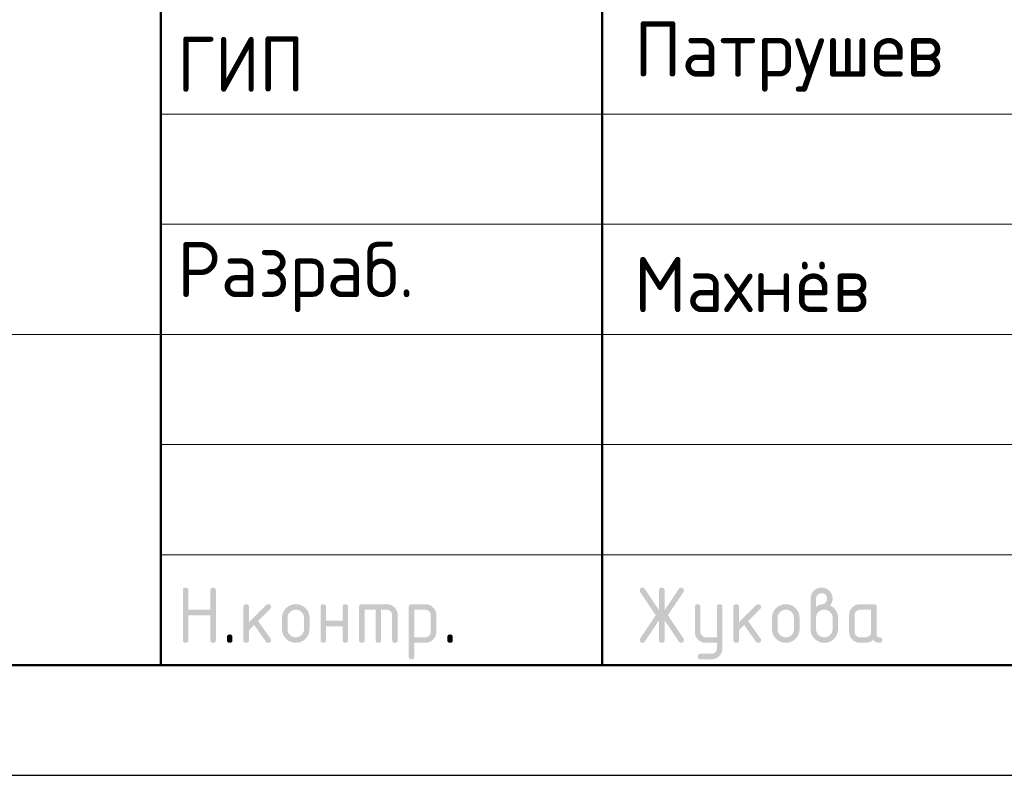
# Model space of a CAD drawing. Header units: millimetres. Extents: x 0 to 42000, y 0 to 29700.
# Tile 2 of 7: x 22359 to 26824, y 0 to 3428. Entities that reach past the tile are written whole.
import ezdxf

# ---------------------------------------------------------------- set-up
doc = ezdxf.new("R2010")
doc.units = ezdxf.units.MM
doc.layers.add('Standard', color=7, linetype='Continuous', lineweight=25)
doc.styles.add('ISOCPEUR', font='txt')

msp = doc.modelspace()

# ---------------------------------------------------------------- hatches: boundary and pattern name
at = {"layer": 'Standard', "linetype": 'Continuous', "lineweight": 25, "transparency": 33554687}
for points in [[(23099.1, 613.8), (23099.1, 838.8), (23099.1, 840.4), (23099.3, 841.7), (23099.5, 843.1), (23099.9, 844.3), (23100.3, 845.4), (23100.8, 846.4), (23101.4, 847.4), (23102.2, 848.2), (23103, 848.9), (23104, 849.5), (23104.9, 850.1), (23106.1, 850.5), (23107.3, 850.9), (23108.7, 851.1), (23110, 851.3), (23111.6, 851.3), (23113.2, 851.3), (23114.5, 851.1), (23115.9, 850.9), (23117.1, 850.5), (23118.3, 850.1), (23119.2, 849.5), (23120.2, 848.9), (23121, 848.2), (23121.8, 847.4), (23122.4, 846.4), (23123, 845.4), (23123.3, 844.3), (23123.7, 843.1), (23123.9, 841.7), (23124.1, 840.4), (23124.1, 838.8), (23124.1, 751.3), (23223.9, 751.3), (23223.9, 838.8), (23223.9, 840.4), (23224, 841.7), (23224.2, 843.1), (23224.6, 844.3), (23225, 845.4), (23225.6, 846.4), (23226.2, 847.4), (23227, 848.2), (23227.8, 848.9), (23228.7, 849.5), (23229.7, 850.1), (23230.9, 850.5), (23232.1, 850.9), (23233.4, 851.1), (23234.8, 851.3), (23236.4, 851.3), (23237.9, 851.3), (23239.3, 851.1), (23240.7, 850.9), (23241.9, 850.5), (23243, 850.1), (23244, 849.5), (23245, 848.9), (23245.8, 848.2), (23246.6, 847.4), (23247.1, 846.4), (23247.7, 845.4), (23248.1, 844.3), (23248.5, 843.1), (23248.7, 841.7), (23248.9, 840.4), (23248.9, 838.8), (23248.9, 613.8), (23248.9, 612.2), (23248.7, 610.9), (23248.5, 609.5), (23248.1, 608.3), (23247.7, 607.1), (23247.1, 606.2), (23246.6, 605.2), (23245.8, 604.4), (23245, 603.6), (23244, 603), (23243, 602.5), (23241.9, 602.1), (23240.7, 601.7), (23239.3, 601.5), (23237.9, 601.3), (23236.4, 601.3), (23234.8, 601.3), (23233.4, 601.5), (23232.1, 601.7), (23230.9, 602.1), (23229.7, 602.5), (23228.7, 603), (23227.8, 603.6), (23227, 604.4), (23226.2, 605.2), (23225.6, 606.2), (23225, 607.1), (23224.6, 608.3), (23224.2, 609.5), (23224, 610.9), (23223.9, 612.2), (23223.9, 613.8), (23223.9, 726.3), (23124.1, 726.3), (23124.1, 613.8), (23124.1, 612.2), (23123.9, 610.9), (23123.7, 609.5), (23123.3, 608.3), (23123, 607.1), (23122.4, 606.2), (23121.8, 605.2), (23121, 604.4), (23120.2, 603.6), (23119.2, 603), (23118.3, 602.5), (23117.1, 602.1), (23115.9, 601.7), (23114.5, 601.5), (23113.2, 601.3), (23111.6, 601.3), (23110, 601.3), (23108.7, 601.5), (23107.3, 601.7), (23106.1, 602.1), (23104.9, 602.5), (23104, 603), (23103, 603.6), (23102.2, 604.4), (23101.4, 605.2), (23100.8, 606.2), (23100.3, 607.1), (23099.9, 608.3), (23099.5, 609.5), (23099.3, 610.9), (23099.1, 612.2)], [(25258.5, 703.7), (25194, 606.8), (25193.1, 605.4), (25192, 604.4), (25190.9, 603.3), (25189.5, 602.7), (25188.2, 602), (25186.7, 601.6), (25185.1, 601.3), (25183.4, 601.3), (25181.8, 601.3), (25180.5, 601.5), (25179.1, 601.7), (25178, 602.1), (25176.8, 602.5), (25175.9, 603.1), (25174.9, 603.7), (25174.1, 604.5), (25173.4, 605.4), (25172.8, 606.4), (25172.2, 607.4), (25171.8, 608.6), (25171.4, 609.9), (25171.3, 611.3), (25171.1, 612.7), (25171.1, 614.3), (25171.1, 616), (25171.6, 617.6), (25172.1, 619.2), (25173.1, 620.8), (25243.4, 726.2), (25173.1, 831.6), (25172.1, 833.2), (25171.6, 834.9), (25171.1, 836.5), (25171.1, 838.2), (25171.1, 839.9), (25171.3, 841.3), (25171.5, 842.7), (25171.8, 843.9), (25172.2, 845.2), (25172.8, 846.2), (25173.4, 847.2), (25174.2, 848), (25175, 848.8), (25175.9, 849.4), (25176.9, 850.1), (25178.1, 850.5), (25179.3, 850.9), (25180.6, 851.1), (25182, 851.3), (25183.6, 851.3), (25185.2, 851.3), (25186.7, 850.9), (25188.2, 850.6), (25189.5, 849.9), (25190.8, 849.2), (25191.9, 848.1), (25193, 847), (25194, 845.6), (25258.5, 748.9), (25258.5, 838.8), (25258.5, 840.3), (25258.7, 841.7), (25258.9, 843.1), (25259.3, 844.3), (25259.7, 845.4), (25260.3, 846.4), (25260.9, 847.4), (25261.7, 848.2), (25262.5, 848.9), (25263.4, 849.5), (25264.4, 850.1), (25265.6, 850.5), (25266.8, 850.9), (25268.1, 851.1), (25269.5, 851.3), (25271.1, 851.3), (25272.6, 851.3), (25274, 851.1), (25275.4, 850.9), (25276.5, 850.5), (25277.7, 850.1), (25278.7, 849.5), (25279.7, 848.9), (25280.5, 848.2), (25281.2, 847.4), (25281.8, 846.4), (25282.4, 845.4), (25282.8, 844.3), (25283.2, 843.1), (25283.4, 841.7), (25283.6, 840.3), (25283.6, 838.8), (25283.6, 748.9), (25348.1, 845.6), (25349.1, 847), (25350.2, 848.1), (25351.4, 849.2), (25352.7, 849.9), (25354, 850.6), (25355.5, 850.9), (25357, 851.3), (25358.7, 851.3), (25360, 851.3), (25361.2, 851), (25362.4, 850.8), (25363.5, 850.3), (25364.6, 849.9), (25365.6, 849.2), (25366.6, 848.4), (25367.5, 847.5), (25368.4, 846.6), (25369, 845.5), (25369.7, 844.5), (25370.2, 843.4), (25370.6, 842.3), (25370.8, 841.1), (25371.1, 839.9), (25371.1, 838.6), (25371.1, 836.7), (25370.5, 835), (25370, 833.2), (25369, 831.6), (25298.7, 726.2), (25369, 620.8), (25370, 619.2), (25370.5, 617.5), (25371.1, 615.8), (25371.1, 614), (25371.1, 612.7), (25370.8, 611.5), (25370.6, 610.3), (25370.2, 609.2), (25369.7, 608.1), (25369.1, 607), (25368.4, 606), (25367.5, 605.1), (25366.7, 604.1), (25365.7, 603.4), (25364.7, 602.7), (25363.6, 602.2), (25362.6, 601.8), (25361.4, 601.5), (25360.2, 601.3), (25358.9, 601.3), (25357.1, 601.3), (25355.6, 601.6), (25354, 602), (25352.6, 602.7), (25351.3, 603.3), (25350.2, 604.4), (25349, 605.4), (25348.1, 606.8), (25283.6, 703.7), (25283.6, 613.8), (25283.6, 612.2), (25283.4, 610.8), (25283.2, 609.5), (25282.8, 608.3), (25282.4, 607.1), (25281.8, 606.2), (25281.2, 605.2), (25280.5, 604.4), (25279.7, 603.6), (25278.7, 603), (25277.7, 602.5), (25276.5, 602.1), (25275.4, 601.7), (25274, 601.5), (25272.6, 601.3), (25271.1, 601.3), (25269.5, 601.3), (25268.1, 601.5), (25266.8, 601.7), (25265.6, 602.1), (25264.4, 602.5), (25263.4, 603), (25262.5, 603.6), (25261.7, 604.4), (25260.9, 605.2), (25260.3, 606.2), (25259.7, 607.1), (25259.3, 608.3), (25258.9, 609.5), (25258.7, 610.8), (25258.5, 612.2), (25258.5, 613.8)], [(23398.9, 694), (23477.5, 772.6), (23478.4, 773.4), (23479.4, 774.1), (23480.4, 774.8), (23481.5, 775.2), (23482.7, 775.7), (23483.9, 775.9), (23485.1, 776.1), (23486.4, 776.1), (23488, 776.1), (23489.3, 775.9), (23490.7, 775.8), (23491.9, 775.4), (23493.1, 775), (23494, 774.4), (23495, 773.8), (23495.8, 773), (23496.6, 772.2), (23497.1, 771.3), (23497.7, 770.3), (23498.1, 769.1), (23498.5, 767.9), (23498.7, 766.6), (23498.9, 765.2), (23498.9, 763.7), (23498.9, 762.4), (23498.7, 761.3), (23498.4, 760.1), (23498, 759), (23497.5, 757.9), (23496.8, 756.9), (23496.1, 755.9), (23495.1, 754.9), (23440.2, 700.1), (23496.4, 621), (23497.7, 619.3), (23498.3, 617.4), (23498.9, 615.6), (23498.9, 613.6), (23498.9, 612.1), (23498.7, 610.7), (23498.5, 609.4), (23498.1, 608.2), (23497.7, 607), (23497.1, 606.1), (23496.6, 605.1), (23495.8, 604.4), (23495, 603.6), (23494, 603), (23493.1, 602.4), (23491.9, 602.1), (23490.7, 601.7), (23489.3, 601.5), (23488, 601.3), (23486.4, 601.3), (23484.8, 601.3), (23483.3, 601.6), (23481.8, 601.9), (23480.5, 602.6), (23479.2, 603.3), (23478.1, 604.3), (23477, 605.3), (23476, 606.6), (23422.2, 682.1), (23398.9, 658.8), (23398.9, 613.8), (23398.9, 612.2), (23398.7, 610.9), (23398.6, 609.5), (23398.2, 608.3), (23397.8, 607.1), (23397.2, 606.2), (23396.6, 605.2), (23395.8, 604.4), (23395, 603.6), (23394, 603), (23393.1, 602.5), (23391.9, 602.1), (23390.7, 601.7), (23389.4, 601.5), (23388, 601.3), (23386.4, 601.3), (23384.9, 601.3), (23383.5, 601.5), (23382.1, 601.7), (23380.9, 602.1), (23379.8, 602.5), (23378.8, 603), (23377.8, 603.6), (23377, 604.4), (23376.2, 605.2), (23375.7, 606.2), (23375.1, 607.1), (23374.7, 608.3), (23374.3, 609.5), (23374.1, 610.8), (23373.9, 612.2), (23373.9, 613.8), (23373.9, 763.7), (23373.9, 765.2), (23374.1, 766.6), (23374.3, 767.9), (23374.7, 769.1), (23375.1, 770.3), (23375.7, 771.3), (23376.2, 772.2), (23377, 773), (23377.8, 773.8), (23378.8, 774.4), (23379.8, 775), (23380.9, 775.4), (23382.1, 775.8), (23383.5, 775.9), (23384.9, 776.1), (23386.4, 776.1), (23388, 776.1), (23389.4, 775.9), (23390.7, 775.8), (23391.9, 775.4), (23393.1, 775), (23394, 774.4), (23395, 773.8), (23395.8, 773), (23396.6, 772.2), (23397.2, 771.3), (23397.8, 770.3), (23398.2, 769.1), (23398.6, 767.9), (23398.7, 766.6), (23398.9, 765.2), (23398.9, 763.7)], [(23748.7, 676.2), (23748.7, 613.8), (23748.7, 612.2), (23748.5, 610.8), (23748.3, 609.5), (23747.9, 608.3), (23747.5, 607.1), (23746.9, 606.2), (23746.3, 605.2), (23745.5, 604.4), (23744.8, 603.6), (23743.8, 603), (23742.8, 602.5), (23741.6, 602.1), (23740.4, 601.7), (23739.1, 601.5), (23737.7, 601.3), (23736.1, 601.3), (23734.6, 601.3), (23733.2, 601.5), (23731.8, 601.7), (23730.7, 602.1), (23729.5, 602.5), (23728.5, 603), (23727.5, 603.6), (23726.8, 604.4), (23726, 605.2), (23725.4, 606.2), (23724.8, 607.1), (23724.4, 608.3), (23724, 609.5), (23723.8, 610.8), (23723.6, 612.2), (23723.6, 613.8), (23723.6, 763.7), (23723.6, 765.2), (23723.8, 766.6), (23724, 767.9), (23724.4, 769.1), (23724.8, 770.3), (23725.4, 771.3), (23726, 772.2), (23726.8, 773), (23727.5, 773.8), (23728.5, 774.4), (23729.5, 775), (23730.7, 775.4), (23731.8, 775.8), (23733.2, 775.9), (23734.6, 776.1), (23736.1, 776.1), (23737.7, 776.1), (23739.1, 775.9), (23740.4, 775.8), (23741.6, 775.4), (23742.8, 775), (23743.8, 774.4), (23744.8, 773.8), (23745.5, 773), (23746.3, 772.2), (23746.9, 771.3), (23747.5, 770.3), (23747.9, 769.1), (23748.3, 768), (23748.5, 766.6), (23748.7, 765.2), (23748.7, 763.7), (23748.7, 701.2), (23823.3, 701.2), (23823.3, 763.7), (23823.3, 765.2), (23823.5, 766.6), (23823.7, 768), (23824.1, 769.1), (23824.5, 770.3), (23825.1, 771.3), (23825.7, 772.2), (23826.5, 773), (23827.3, 773.8), (23828.2, 774.4), (23829.2, 775), (23830.4, 775.4), (23831.6, 775.8), (23832.9, 775.9), (23834.3, 776.1), (23835.9, 776.1), (23837.4, 776.1), (23838.8, 775.9), (23840.2, 775.8), (23841.3, 775.4), (23842.5, 775), (23843.5, 774.4), (23844.5, 773.8), (23845.3, 773), (23846, 772.2), (23846.6, 771.3), (23847.2, 770.3), (23847.6, 769.1), (23848, 767.9), (23848.2, 766.6), (23848.4, 765.2), (23848.4, 763.7), (23848.4, 613.8), (23848.4, 612.2), (23848.2, 610.8), (23848, 609.5), (23847.6, 608.3), (23847.2, 607.1), (23846.6, 606.2), (23846, 605.2), (23845.3, 604.4), (23844.5, 603.6), (23843.5, 603), (23842.5, 602.5), (23841.3, 602.1), (23840.2, 601.7), (23838.8, 601.5), (23837.4, 601.3), (23835.9, 601.3), (23834.3, 601.3), (23832.9, 601.5), (23831.6, 601.7), (23830.4, 602.1), (23829.2, 602.5), (23828.2, 603), (23827.3, 603.6), (23826.5, 604.4), (23825.7, 605.2), (23825.1, 606.2), (23824.5, 607.1), (23824.1, 608.3), (23823.7, 609.5), (23823.5, 610.8), (23823.3, 612.2), (23823.3, 613.8), (23823.3, 676.2)], [(23911, 776.1), (24023.4, 776.1), (24026, 776.1), (24028.5, 775.9), (24031, 775.7), (24033.4, 775.2), (24035.8, 774.8), (24038.1, 774.1), (24040.4, 773.4), (24042.6, 772.5), (24044.8, 771.6), (24047, 770.5), (24049.1, 769.3), (24051.1, 767.9), (24053.1, 766.6), (24055, 765), (24056.9, 763.4), (24058.8, 761.6), (24060.6, 759.7), (24062.2, 757.8), (24063.8, 755.9), (24065.1, 753.9), (24066.5, 751.9), (24067.6, 749.8), (24068.8, 747.7), (24069.7, 745.4), (24070.6, 743.2), (24071.3, 740.9), (24072, 738.6), (24072.4, 736.2), (24072.9, 733.8), (24073.1, 731.3), (24073.3, 728.8), (24073.3, 726.2), (24073.3, 613.8), (24073.3, 612.2), (24073.1, 610.8), (24072.9, 609.5), (24072.6, 608.3), (24072.2, 607.1), (24071.6, 606.2), (24071, 605.2), (24070.2, 604.4), (24069.4, 603.6), (24068.4, 603), (24067.5, 602.5), (24066.3, 602.1), (24065.1, 601.7), (24063.8, 601.5), (24062.4, 601.3), (24060.8, 601.3), (24059.3, 601.3), (24057.9, 601.5), (24056.5, 601.7), (24055.3, 602.1), (24054.2, 602.5), (24053.2, 603), (24052.2, 603.6), (24051.4, 604.4), (24050.6, 605.2), (24050.1, 606.2), (24049.5, 607.1), (24049.1, 608.3), (24048.7, 609.5), (24048.5, 610.8), (24048.3, 612.2), (24048.3, 613.8), (24048.3, 726.1), (24048.3, 728.8), (24047.8, 731.2), (24047.4, 733.7), (24046.5, 735.9), (24045.6, 738.1), (24044.3, 740.1), (24042.9, 742.1), (24041.1, 743.9), (24039.3, 745.7), (24037.3, 747.1), (24035.3, 748.4), (24033.1, 749.3), (24030.9, 750.2), (24028.4, 750.7), (24026, 751.1), (24023.4, 751.1), (23998.4, 751.1), (23998.4, 613.8), (23998.4, 612.2), (23998.2, 610.8), (23998, 609.5), (23997.7, 608.3), (23997.3, 607.1), (23996.7, 606.2), (23996.1, 605.2), (23995.3, 604.4), (23994.5, 603.6), (23993.5, 603), (23992.6, 602.5), (23991.4, 602.1), (23990.2, 601.7), (23988.8, 601.5), (23987.5, 601.3), (23985.9, 601.3), (23984.3, 601.3), (23983, 601.5), (23981.6, 601.7), (23980.4, 602.1), (23979.3, 602.5), (23978.3, 603), (23977.3, 603.6), (23976.5, 604.4), (23975.7, 605.2), (23975.2, 606.2), (23974.6, 607.1), (23974.2, 608.3), (23973.8, 609.5), (23973.6, 610.8), (23973.4, 612.2), (23973.4, 613.8), (23973.4, 751.1), (23923.5, 751.1), (23923.5, 613.8), (23923.5, 612.2), (23923.3, 610.8), (23923.1, 609.5), (23922.7, 608.3), (23922.4, 607.1), (23921.8, 606.2), (23921.2, 605.2), (23920.4, 604.4), (23919.6, 603.6), (23918.6, 603), (23917.7, 602.5), (23916.5, 602.1), (23915.3, 601.7), (23913.9, 601.5), (23912.6, 601.3), (23911, 601.3), (23909.4, 601.3), (23908.1, 601.5), (23906.7, 601.7), (23905.5, 602.1), (23904.4, 602.5), (23903.4, 603), (23902.4, 603.6), (23901.6, 604.4), (23900.8, 605.2), (23900.2, 606.2), (23899.7, 607.1), (23899.3, 608.3), (23898.9, 609.5), (23898.7, 610.8), (23898.5, 612.2), (23898.5, 613.8), (23898.5, 763.7), (23898.5, 765.2), (23898.7, 766.6), (23898.9, 767.9), (23899.3, 769.1), (23899.6, 770.3), (23900.2, 771.3), (23900.8, 772.2), (23901.6, 773), (23902.4, 773.8), (23903.4, 774.4), (23904.3, 775), (23905.5, 775.4), (23906.7, 775.8), (23908, 775.9), (23909.4, 776.1)], [(25520.8, 576), (25520.8, 601.3), (25471, 601.3), (25468.3, 601.3), (25465.8, 601.5), (25463.3, 601.7), (25460.9, 602.2), (25458.5, 602.6), (25456.2, 603.3), (25453.8, 604), (25451.6, 604.9), (25449.4, 605.8), (25447.3, 607), (25445.2, 608.1), (25443.2, 609.5), (25441.2, 610.8), (25439.3, 612.4), (25437.4, 614), (25435.6, 615.9), (25433.8, 617.7), (25432.2, 619.6), (25430.6, 621.5), (25429.2, 623.5), (25427.9, 625.6), (25426.8, 627.7), (25425.6, 629.8), (25424.7, 632), (25423.8, 634.2), (25423.1, 636.5), (25422.5, 638.8), (25422, 641.2), (25421.6, 643.6), (25421.3, 646.1), (25421.1, 648.6), (25421.1, 651.2), (25421.1, 763.7), (25421.1, 765.2), (25421.3, 766.6), (25421.5, 767.9), (25421.9, 769.1), (25422.3, 770.3), (25422.9, 771.3), (25423.5, 772.2), (25424.2, 773), (25425, 773.8), (25426, 774.4), (25427, 775), (25428.1, 775.4), (25429.3, 775.8), (25430.7, 775.9), (25432.1, 776.1), (25433.6, 776.1), (25435.2, 776.1), (25436.6, 775.9), (25437.9, 775.8), (25439.1, 775.4), (25440.3, 775), (25441.3, 774.4), (25442.2, 773.8), (25443, 773), (25443.8, 772.2), (25444.4, 771.3), (25445, 770.3), (25445.4, 769.1), (25445.8, 768), (25446, 766.6), (25446.2, 765.2), (25446.2, 763.7), (25446.2, 651.3), (25446.2, 648.8), (25446.6, 646.4), (25447.1, 644), (25448, 641.8), (25448.9, 639.6), (25450.3, 637.6), (25451.7, 635.6), (25453.5, 633.7), (25455.3, 631.9), (25457.4, 630.5), (25459.4, 629.1), (25461.6, 628.2), (25463.8, 627.3), (25466.1, 626.8), (25468.5, 626.3), (25471, 626.3), (25520.8, 626.3), (25520.8, 763.7), (25520.8, 765.2), (25521, 766.6), (25521.2, 768), (25521.6, 769.1), (25522, 770.3), (25522.6, 771.3), (25523.2, 772.2), (25524, 773), (25524.7, 773.8), (25525.7, 774.4), (25526.7, 775), (25527.9, 775.4), (25529, 775.8), (25530.4, 775.9), (25531.8, 776.1), (25533.4, 776.1), (25534.9, 776.1), (25536.3, 775.9), (25537.7, 775.8), (25538.8, 775.4), (25540, 775), (25541, 774.4), (25542, 773.8), (25542.7, 773), (25543.5, 772.2), (25544.1, 771.3), (25544.7, 770.3), (25545.1, 769.1), (25545.5, 768), (25545.7, 766.6), (25545.9, 765.2), (25545.9, 763.7), (25545.9, 576.3), (25545.9, 573.7), (25545.7, 571.2), (25545.4, 568.7), (25545, 566.3), (25544.5, 563.9), (25543.9, 561.6), (25543.2, 559.3), (25542.3, 557.1), (25541.4, 554.9), (25540.3, 552.8), (25539.2, 550.6), (25537.9, 548.6), (25536.5, 546.6), (25535, 544.7), (25533.4, 542.8), (25531.6, 540.9), (25529.8, 539.1), (25528, 537.5), (25526.1, 535.9), (25524.1, 534.6), (25522.1, 533.2), (25520, 532.1), (25517.9, 530.9), (25515.7, 530), (25513.5, 529.1), (25511.2, 528.4), (25509, 527.7), (25506.6, 527.3), (25504.2, 526.8), (25501.7, 526.6), (25499.2, 526.4), (25496.6, 526.4), (25446.2, 526.4), (25444.6, 526.4), (25443.2, 526.6), (25441.9, 526.8), (25440.7, 527.2), (25439.5, 527.6), (25438.5, 528.1), (25437.6, 528.7), (25436.8, 529.5), (25436, 530.3), (25435.4, 531.3), (25434.8, 532.3), (25434.4, 533.4), (25434, 534.6), (25433.9, 536), (25433.7, 537.3), (25433.7, 538.9), (25433.7, 540.1), (25433.9, 541.3), (25434.1, 542.5), (25434.6, 543.5), (25435.1, 544.6), (25435.8, 545.7), (25436.5, 546.7), (25437.4, 547.6), (25438.4, 548.6), (25439.4, 549.3), (25440.4, 550), (25441.5, 550.5), (25442.6, 550.9), (25443.8, 551.2), (25444.9, 551.4), (25446.2, 551.4), (25495.9, 551.4), (25498.6, 551.4), (25501, 551.9), (25503.4, 552.3), (25505.7, 553.2), (25507.9, 554), (25509.9, 555.4), (25511.9, 556.7), (25513.7, 558.4), (25515.5, 560.2), (25516.8, 562.1), (25518.1, 564.1), (25519, 566.3), (25519.9, 568.5), (25520.4, 570.9), (25520.8, 573.3)], [(25621, 694), (25699.6, 772.6), (25700.5, 773.4), (25701.5, 774.1), (25702.5, 774.8), (25703.6, 775.2), (25704.7, 775.7), (25705.9, 775.9), (25707.2, 776.1), (25708.5, 776.1), (25710, 776.1), (25711.4, 775.9), (25712.8, 775.8), (25714, 775.4), (25715.1, 775), (25716.1, 774.4), (25717.1, 773.8), (25717.9, 773), (25718.6, 772.2), (25719.2, 771.3), (25719.8, 770.3), (25720.2, 769.1), (25720.6, 767.9), (25720.8, 766.6), (25721, 765.2), (25721, 763.7), (25721, 762.4), (25720.8, 761.3), (25720.5, 760.1), (25720, 759), (25719.6, 757.9), (25718.8, 756.9), (25718.1, 755.9), (25717.2, 754.9), (25662.3, 700.1), (25718.5, 621), (25719.8, 619.3), (25720.4, 617.4), (25721, 615.6), (25721, 613.6), (25721, 612.1), (25720.8, 610.7), (25720.6, 609.4), (25720.2, 608.2), (25719.8, 607), (25719.2, 606.1), (25718.6, 605.1), (25717.9, 604.4), (25717.1, 603.6), (25716.1, 603), (25715.1, 602.4), (25714, 602.1), (25712.8, 601.7), (25711.4, 601.5), (25710, 601.3), (25708.5, 601.3), (25706.8, 601.3), (25705.3, 601.6), (25703.9, 601.9), (25702.6, 602.6), (25701.3, 603.3), (25700.1, 604.3), (25699, 605.3), (25698.1, 606.6), (25644.3, 682.1), (25621, 658.8), (25621, 613.8), (25621, 612.2), (25620.8, 610.9), (25620.6, 609.5), (25620.2, 608.3), (25619.8, 607.1), (25619.3, 606.2), (25618.7, 605.2), (25617.9, 604.4), (25617.1, 603.6), (25616.1, 603), (25615.1, 602.5), (25614, 602.1), (25612.8, 601.7), (25611.4, 601.5), (25610.1, 601.3), (25608.5, 601.3), (25606.9, 601.3), (25605.6, 601.5), (25604.2, 601.7), (25603, 602.1), (25601.8, 602.5), (25600.9, 603), (25599.9, 603.6), (25599.1, 604.4), (25598.3, 605.2), (25597.7, 606.2), (25597.1, 607.1), (25596.8, 608.3), (25596.4, 609.5), (25596.2, 610.8), (25596, 612.2), (25596, 613.8), (25596, 763.7), (25596, 765.2), (25596.2, 766.6), (25596.4, 767.9), (25596.8, 769.1), (25597.1, 770.3), (25597.7, 771.3), (25598.3, 772.2), (25599.1, 773), (25599.9, 773.8), (25600.9, 774.4), (25601.8, 775), (25603, 775.4), (25604.2, 775.8), (25605.6, 775.9), (25606.9, 776.1), (25608.5, 776.1), (25610.1, 776.1), (25611.4, 775.9), (25612.8, 775.8), (25614, 775.4), (25615.1, 775), (25616.1, 774.4), (25617.1, 773.8), (25617.9, 773), (25618.7, 772.2), (25619.3, 771.3), (25619.8, 770.3), (25620.2, 769.1), (25620.6, 767.9), (25620.8, 766.6), (25621, 765.2), (25621, 763.7)], [(23299, 626.3), (23299, 627.9), (23299.2, 629.3), (23299.4, 630.6), (23299.8, 631.8), (23300.2, 633), (23300.8, 634), (23301.3, 634.9), (23302.1, 635.7), (23302.9, 636.5), (23303.9, 637.1), (23304.9, 637.7), (23306, 638.1), (23307.2, 638.5), (23308.6, 638.7), (23309.9, 638.9), (23311.5, 638.9), (23313.1, 638.9), (23314.5, 638.7), (23315.8, 638.5), (23317, 638.1), (23318.2, 637.7), (23319.1, 637.1), (23320.1, 636.5), (23320.9, 635.7), (23321.7, 634.9), (23322.3, 634), (23322.9, 633), (23323.3, 631.8), (23323.6, 630.6), (23323.8, 629.3), (23324, 627.9), (23324, 626.3), (23324, 613.8), (23324, 612.2), (23323.8, 610.9), (23323.6, 609.5), (23323.3, 608.3), (23322.9, 607.2), (23322.3, 606.2), (23321.7, 605.2), (23320.9, 604.4), (23320.1, 603.6), (23319.1, 603), (23318.2, 602.5), (23317, 602.1), (23315.8, 601.7), (23314.5, 601.5), (23313.1, 601.3), (23311.5, 601.3), (23309.9, 601.3), (23308.6, 601.5), (23307.2, 601.7), (23306, 602.1), (23304.9, 602.5), (23303.9, 603), (23302.9, 603.6), (23302.1, 604.4), (23301.3, 605.2), (23300.8, 606.2), (23300.2, 607.2), (23299.8, 608.3), (23299.4, 609.5), (23299.2, 610.9), (23299, 612.2), (23299, 613.8)], [(24298.3, 626.3), (24298.3, 627.9), (24298.5, 629.3), (24298.7, 630.6), (24299.1, 631.8), (24299.5, 633), (24300.1, 634), (24300.6, 634.9), (24301.4, 635.7), (24302.2, 636.5), (24303.2, 637.1), (24304.2, 637.7), (24305.3, 638.1), (24306.5, 638.5), (24307.9, 638.7), (24309.3, 638.9), (24310.8, 638.9), (24312.4, 638.9), (24313.8, 638.7), (24315.1, 638.5), (24316.3, 638.1), (24317.5, 637.7), (24318.5, 637.1), (24319.4, 636.5), (24320.2, 635.7), (24321, 634.9), (24321.6, 634), (24322.2, 633), (24322.6, 631.8), (24323, 630.6), (24323.2, 629.3), (24323.3, 627.9), (24323.3, 626.3), (24323.3, 613.8), (24323.3, 612.2), (24323.2, 610.9), (24323, 609.5), (24322.6, 608.3), (24322.2, 607.2), (24321.6, 606.2), (24321, 605.2), (24320.2, 604.4), (24319.4, 603.6), (24318.5, 603), (24317.5, 602.5), (24316.3, 602.1), (24315.1, 601.7), (24313.8, 601.5), (24312.4, 601.3), (24310.8, 601.3), (24309.3, 601.3), (24307.9, 601.5), (24306.5, 601.7), (24305.3, 602.1), (24304.2, 602.5), (24303.2, 603), (24302.2, 603.6), (24301.4, 604.4), (24300.6, 605.2), (24300.1, 606.2), (24299.5, 607.2), (24299.1, 608.3), (24298.7, 609.5), (24298.5, 610.9), (24298.3, 612.2), (24298.3, 613.8)]]:
    msp.add_hatch(color=7, dxfattribs=at).paths.add_polyline_path(points, flags=16)
h = msp.add_hatch(color=7, dxfattribs=at)
h.paths.add_polyline_path([(25970.7, 763.7), (25974.7, 766.9), (25978.5, 769.2), (25982.3, 771.5), (25986, 773.1), (25989.6, 774.7), (25993.1, 775.5), (25996.6, 776.2), (25999.9, 776.2), (26001.8, 776.2), (26003.7, 776.8), (26005.6, 777.3), (26007.4, 778.4), (26009.2, 779.5), (26010.9, 781.1), (26012.6, 782.8), (26014.3, 784.9), (26015.9, 787), (26017.1, 789), (26018.3, 791), (26019.1, 793.1), (26019.9, 795.1), (26020.3, 797.1), (26020.7, 799.2), (26020.7, 801.2), (26020.7, 803.9), (26020.3, 806.3), (26019.8, 808.7), (26018.9, 811), (26018, 813.2), (26016.7, 815.2), (26015.3, 817.2), (26013.5, 819), (26011.7, 820.8), (26009.7, 822.2), (26007.7, 823.5), (26005.5, 824.4), (26003.3, 825.3), (26000.8, 825.8), (25998.4, 826.2), (25995.7, 826.2), (25993.1, 826.2), (25990.7, 825.8), (25988.3, 825.3), (25986.1, 824.4), (25983.9, 823.5), (25981.9, 822.1), (25979.9, 820.7), (25978, 818.9), (25976.2, 817.1), (25974.8, 815.1), (25973.5, 813.1), (25972.6, 810.9), (25971.6, 808.6), (25971.2, 806.2), (25970.7, 803.8), (25970.7, 801.2)])
h.paths.add_polyline_path([(26033, 771.2), (26037.3, 769.4), (26041.2, 767), (26045, 764.7), (26048.5, 761.8), (26051.9, 759), (26054.8, 755.6), (26057.8, 752.2), (26060.3, 748.3), (26062.9, 744.3), (26064.8, 740.2), (26066.7, 736.1), (26067.9, 731.8), (26069.2, 727.5), (26069.8, 723), (26070.5, 718.5), (26070.5, 713.8), (26070.5, 663.8), (26070.5, 660.5), (26070.2, 657.4), (26069.9, 654.2), (26069.3, 651.2), (26068.8, 648.2), (26067.9, 645.3), (26067, 642.4), (26065.9, 639.6), (26064.8, 636.9), (26063.3, 634.2), (26061.9, 631.6), (26060.2, 629.1), (26058.5, 626.5), (26056.5, 624.1), (26054.5, 621.7), (26052.2, 619.5), (26049.9, 617.2), (26047.5, 615.2), (26045.1, 613.2), (26042.6, 611.5), (26040.1, 609.8), (26037.5, 608.4), (26034.8, 607), (26032.1, 605.8), (26029.3, 604.7), (26026.4, 603.8), (26023.5, 603), (26020.5, 602.4), (26017.5, 601.9), (26014.4, 601.6), (26011.3, 601.3), (26008.1, 601.3), (26004.8, 601.3), (26001.7, 601.6), (25998.5, 601.9), (25995.5, 602.4), (25992.5, 603), (25989.6, 603.9), (25986.7, 604.7), (25984, 605.9), (25981.2, 607), (25978.6, 608.4), (25975.9, 609.9), (25973.4, 611.6), (25970.9, 613.3), (25968.5, 615.3), (25966.1, 617.3), (25963.8, 619.6), (25961.6, 621.9), (25959.6, 624.2), (25957.6, 626.7), (25955.9, 629.2), (25954.2, 631.7), (25952.8, 634.3), (25951.4, 637), (25950.2, 639.8), (25949.1, 642.5), (25948.2, 645.4), (25947.4, 648.3), (25946.8, 651.3), (25946.3, 654.3), (25946, 657.4), (25945.7, 660.5), (25945.7, 663.8), (25945.7, 801.3), (25945.7, 803.9), (25945.9, 806.4), (25946.1, 809), (25946.6, 811.4), (25947.1, 813.8), (25947.7, 816.1), (25948.4, 818.5), (25949.3, 820.7), (25950.2, 822.9), (25951.4, 825), (25952.5, 827.1), (25953.9, 829.1), (25955.2, 831.2), (25956.8, 833.1), (25958.4, 835), (25960.2, 836.8), (25962, 838.6), (25964, 840.2), (25965.9, 841.8), (25967.9, 843.1), (25969.9, 844.5), (25972, 845.6), (25974.1, 846.8), (25976.3, 847.7), (25978.5, 848.6), (25980.8, 849.2), (25983.2, 849.9), (25985.6, 850.4), (25988, 850.8), (25990.5, 851.1), (25993, 851.3), (25995.6, 851.3), (25998.2, 851.3), (26000.7, 851.1), (26003.2, 850.8), (26005.6, 850.4), (26008, 849.9), (26010.4, 849.2), (26012.7, 848.5), (26014.9, 847.6), (26017.1, 846.7), (26019.2, 845.6), (26021.3, 844.5), (26023.3, 843.1), (26025.3, 841.7), (26027.3, 840.1), (26029.2, 838.5), (26031, 836.7), (26032.8, 834.9), (26034.4, 833), (26035.9, 831), (26037.3, 829), (26038.6, 827), (26039.8, 824.9), (26040.9, 822.8), (26041.8, 820.6), (26042.7, 818.3), (26043.4, 816), (26044.1, 813.7), (26044.5, 811.3), (26045, 808.9), (26045.2, 806.4), (26045.4, 803.9), (26045.4, 801.3), (26045.4, 796.6), (26044.6, 792.3), (26043.9, 788.1), (26042.3, 784.3), (26040.8, 780.5), (26038.4, 777.2), (26036.1, 774)], flags=16)
h.paths.add_polyline_path([(26045.4, 663.8), (26045.4, 713.8), (26045.4, 717.7), (26044.7, 721.3), (26044.1, 724.9), (26042.7, 728.2), (26041.3, 731.5), (26039.3, 734.5), (26037.3, 737.6), (26034.6, 740.3), (26031.9, 743.1), (26028.8, 745.1), (26025.8, 747.2), (26022.5, 748.5), (26019.2, 749.9), (26015.6, 750.6), (26012, 751.3), (26008.1, 751.3), (26004.2, 751.3), (26000.6, 750.6), (25996.9, 749.9), (25993.6, 748.5), (25990.3, 747.2), (25987.3, 745.1), (25984.3, 743.1), (25981.6, 740.3), (25978.9, 737.6), (25976.8, 734.5), (25974.8, 731.5), (25973.4, 728.2), (25972.1, 724.9), (25971.4, 721.3), (25970.7, 717.7), (25970.7, 713.8), (25970.7, 663.8), (25970.7, 659.9), (25971.4, 656.3), (25972.1, 652.6), (25973.4, 649.3), (25974.8, 646), (25976.8, 643), (25978.9, 639.9), (25981.6, 637.2), (25984.3, 634.5), (25987.3, 632.5), (25990.3, 630.4), (25993.6, 629.1), (25996.9, 627.7), (26000.6, 627), (26004.2, 626.3), (26008.1, 626.3), (26012, 626.3), (26015.6, 627), (26019.2, 627.7), (26022.5, 629.1), (26025.8, 630.4), (26028.8, 632.5), (26031.9, 634.6), (26034.6, 637.3), (26037.3, 640.1), (26039.3, 643.1), (26041.3, 646.1), (26042.7, 649.4), (26044.1, 652.7), (26044.7, 656.3), (26045.4, 659.9)])
h = msp.add_hatch(color=7, dxfattribs=at)
h.paths.add_polyline_path([(23548.8, 663.7), (23548.8, 713.7), (23548.8, 716.9), (23549, 720.1), (23549.3, 723.2), (23549.9, 726.2), (23550.5, 729.2), (23551.3, 732.1), (23552.2, 734.9), (23553.3, 737.7), (23554.5, 740.5), (23555.9, 743.1), (23557.3, 745.8), (23559, 748.3), (23560.7, 750.8), (23562.7, 753.2), (23564.7, 755.6), (23567, 757.9), (23569.3, 760.2), (23571.7, 762.2), (23574.1, 764.2), (23576.6, 765.9), (23579.1, 767.6), (23581.8, 769), (23584.4, 770.4), (23587.2, 771.6), (23589.9, 772.7), (23592.8, 773.6), (23595.7, 774.4), (23598.7, 775), (23601.7, 775.6), (23604.8, 775.9), (23607.9, 776.1), (23611.1, 776.1), (23614.4, 776.1), (23617.6, 775.9), (23620.7, 775.6), (23623.8, 775), (23626.8, 774.5), (23629.7, 773.6), (23632.6, 772.8), (23635.4, 771.6), (23638.1, 770.5), (23640.8, 769.1), (23643.4, 767.7), (23645.9, 766), (23648.4, 764.3), (23650.8, 762.3), (23653.2, 760.3), (23655.5, 758.1), (23657.7, 755.8), (23659.7, 753.4), (23661.7, 751), (23663.4, 748.5), (23665.1, 746), (23666.5, 743.4), (23667.9, 740.7), (23669, 737.9), (23670.1, 735.2), (23671, 732.3), (23671.8, 729.4), (23672.4, 726.3), (23673, 723.3), (23673.2, 720.1), (23673.5, 717), (23673.5, 713.7), (23673.5, 663.7), (23673.5, 660.5), (23673.2, 657.4), (23673, 654.2), (23672.4, 651.2), (23671.8, 648.2), (23671, 645.4), (23670.1, 642.5), (23669, 639.7), (23667.8, 637), (23666.4, 634.3), (23665, 631.7), (23663.3, 629.2), (23661.6, 626.6), (23659.6, 624.2), (23657.6, 621.8), (23655.3, 619.5), (23653, 617.3), (23650.6, 615.3), (23648.2, 613.3), (23645.7, 611.6), (23643.2, 609.8), (23640.5, 608.4), (23637.9, 607), (23635.1, 605.9), (23632.4, 604.7), (23629.5, 603.9), (23626.6, 603), (23623.6, 602.4), (23620.6, 601.9), (23617.5, 601.6), (23614.4, 601.3), (23611.1, 601.3), (23607.9, 601.3), (23604.8, 601.6), (23601.7, 601.9), (23598.7, 602.4), (23595.7, 603), (23592.8, 603.9), (23589.9, 604.7), (23587.2, 605.9), (23584.4, 607), (23581.8, 608.4), (23579.1, 609.8), (23576.6, 611.6), (23574.1, 613.3), (23571.7, 615.3), (23569.3, 617.3), (23567, 619.5), (23564.7, 621.8), (23562.7, 624.2), (23560.7, 626.6), (23559, 629.2), (23557.3, 631.7), (23555.9, 634.3), (23554.5, 637), (23553.3, 639.7), (23552.2, 642.5), (23551.3, 645.4), (23550.5, 648.2), (23549.9, 651.2), (23549.3, 654.2), (23549, 657.4), (23548.8, 660.5)], flags=16)
h.paths.add_polyline_path([(23648.5, 663.8), (23648.5, 713.8), (23648.5, 717.7), (23647.8, 721.3), (23647.1, 724.9), (23645.7, 728.2), (23644.4, 731.5), (23642.3, 734.5), (23640.3, 737.6), (23637.5, 740.3), (23634.8, 743.1), (23631.8, 745.1), (23628.8, 747.2), (23625.5, 748.5), (23622.2, 749.9), (23618.6, 750.6), (23615, 751.3), (23611.1, 751.3), (23607.3, 751.3), (23603.7, 750.6), (23600.1, 749.9), (23596.8, 748.5), (23593.5, 747.2), (23590.5, 745.1), (23587.5, 743.1), (23584.7, 740.3), (23582, 737.6), (23580, 734.5), (23577.9, 731.5), (23576.5, 728.2), (23575.2, 724.9), (23574.5, 721.3), (23573.8, 717.7), (23573.8, 713.8), (23573.8, 663.8), (23573.8, 659.9), (23574.5, 656.3), (23575.2, 652.6), (23576.5, 649.3), (23577.9, 646), (23579.9, 643), (23581.9, 639.9), (23584.6, 637.2), (23587.4, 634.5), (23590.4, 632.5), (23593.4, 630.4), (23596.7, 629.1), (23600, 627.7), (23603.6, 627), (23607.2, 626.3), (23611.1, 626.3), (23615, 626.3), (23618.6, 627), (23622.2, 627.7), (23625.5, 629.1), (23628.8, 630.4), (23631.8, 632.5), (23634.8, 634.6), (23637.5, 637.3), (23640.3, 640.1), (23642.3, 643.1), (23644.4, 646.1), (23645.7, 649.4), (23647.1, 652.7), (23647.8, 656.3), (23648.5, 659.9)])
h = msp.add_hatch(color=7, dxfattribs=at)
h.paths.add_polyline_path([(24123.4, 763.7), (24123.4, 765.2), (24123.6, 766.6), (24123.8, 768), (24124.2, 769.1), (24124.6, 770.3), (24125.2, 771.3), (24125.8, 772.2), (24126.6, 773), (24127.3, 773.8), (24128.3, 774.4), (24129.3, 775), (24130.5, 775.4), (24131.6, 775.8), (24133, 775.9), (24134.4, 776.1), (24135.9, 776.1), (24198.3, 776.1), (24200.9, 776.1), (24203.4, 775.9), (24206, 775.7), (24208.4, 775.2), (24210.8, 774.8), (24213.1, 774.1), (24215.4, 773.4), (24217.7, 772.5), (24219.9, 771.6), (24222, 770.5), (24224.1, 769.4), (24226.1, 768), (24228.1, 766.7), (24230, 765.1), (24231.9, 763.5), (24233.7, 761.7), (24235.5, 759.9), (24237.1, 757.9), (24238.7, 756), (24240.1, 754), (24241.4, 752), (24242.6, 749.9), (24243.7, 747.8), (24244.6, 745.6), (24245.5, 743.3), (24246.2, 741), (24246.8, 738.7), (24247.3, 736.3), (24247.7, 733.9), (24248, 731.3), (24248.2, 728.8), (24248.2, 726.2), (24248.2, 651.2), (24248.2, 648.6), (24248, 646.1), (24247.7, 643.6), (24247.3, 641.2), (24246.8, 638.8), (24246.2, 636.5), (24245.5, 634.2), (24244.6, 632), (24243.7, 629.8), (24242.6, 627.7), (24241.4, 625.6), (24240.1, 623.5), (24238.7, 621.5), (24237.1, 619.6), (24235.6, 617.7), (24233.8, 615.9), (24232, 614), (24230, 612.4), (24228.1, 610.8), (24226.1, 609.5), (24224.1, 608.1), (24222, 607), (24219.9, 605.8), (24217.7, 604.9), (24215.5, 604), (24213.1, 603.3), (24210.8, 602.6), (24208.4, 602.2), (24206, 601.7), (24203.5, 601.5), (24201, 601.3), (24198.3, 601.3), (24148.5, 601.3), (24148.5, 538.9), (24148.5, 537.3), (24148.3, 535.9), (24148.1, 534.6), (24147.7, 533.4), (24147.3, 532.2), (24146.7, 531.3), (24146.1, 530.3), (24145.4, 529.5), (24144.6, 528.7), (24143.6, 528.1), (24142.6, 527.6), (24141.4, 527.2), (24140.3, 526.8), (24138.9, 526.6), (24137.5, 526.4), (24136, 526.4), (24134.4, 526.4), (24133, 526.6), (24131.6, 526.8), (24130.5, 527.2), (24129.3, 527.6), (24128.3, 528.1), (24127.3, 528.7), (24126.6, 529.5), (24125.8, 530.3), (24125.2, 531.3), (24124.6, 532.2), (24124.2, 533.4), (24123.8, 534.6), (24123.6, 535.9), (24123.4, 537.3), (24123.4, 538.9)], flags=16)
h.paths.add_polyline_path([(24148.5, 751.1), (24148.5, 626.3), (24198.3, 626.3), (24200.9, 626.3), (24203.3, 626.8), (24205.7, 627.2), (24207.9, 628.2), (24210.1, 629.1), (24212.1, 630.4), (24214.1, 631.8), (24215.9, 633.6), (24217.7, 635.4), (24219.1, 637.4), (24220.4, 639.5), (24221.3, 641.7), (24222.3, 643.9), (24222.7, 646.3), (24223.2, 648.7), (24223.2, 651.3), (24223.2, 726.1), (24223.2, 728.8), (24222.7, 731.2), (24222.3, 733.7), (24221.4, 735.9), (24220.5, 738.1), (24219.1, 740.1), (24217.8, 742.1), (24216, 743.9), (24214.2, 745.7), (24212.2, 747.1), (24210.2, 748.4), (24208, 749.3), (24205.8, 750.2), (24203.3, 750.7), (24200.9, 751.1), (24198.3, 751.1)])
h = msp.add_hatch(color=7, dxfattribs=at)
h.paths.add_polyline_path([(25770.8, 663.7), (25770.8, 713.7), (25770.8, 716.9), (25771.1, 720.1), (25771.4, 723.2), (25772, 726.2), (25772.5, 729.2), (25773.4, 732.1), (25774.3, 734.9), (25775.4, 737.7), (25776.5, 740.5), (25778, 743.1), (25779.4, 745.8), (25781.1, 748.3), (25782.8, 750.8), (25784.8, 753.2), (25786.8, 755.6), (25789.1, 757.9), (25791.4, 760.2), (25793.8, 762.2), (25796.2, 764.2), (25798.7, 765.9), (25801.2, 767.6), (25803.8, 769), (25806.5, 770.4), (25809.2, 771.6), (25812, 772.7), (25814.9, 773.6), (25817.7, 774.4), (25820.7, 775), (25823.7, 775.6), (25826.9, 775.9), (25830, 776.1), (25833.2, 776.1), (25836.5, 776.1), (25839.6, 775.9), (25842.8, 775.6), (25845.8, 775), (25848.9, 774.5), (25851.8, 773.6), (25854.7, 772.8), (25857.4, 771.6), (25860.2, 770.5), (25862.8, 769.1), (25865.5, 767.7), (25868, 766), (25870.5, 764.3), (25872.9, 762.3), (25875.3, 760.3), (25877.5, 758.1), (25879.8, 755.8), (25881.8, 753.4), (25883.7, 751), (25885.4, 748.5), (25887.1, 746), (25888.5, 743.4), (25890, 740.7), (25891.1, 737.9), (25892.2, 735.2), (25893.1, 732.3), (25893.9, 729.4), (25894.5, 726.3), (25895, 723.3), (25895.3, 720.1), (25895.6, 717), (25895.6, 713.7), (25895.6, 663.7), (25895.6, 660.5), (25895.3, 657.4), (25895, 654.2), (25894.5, 651.2), (25893.9, 648.2), (25893, 645.4), (25892.2, 642.5), (25891, 639.7), (25889.9, 637), (25888.5, 634.3), (25887, 631.7), (25885.3, 629.2), (25883.6, 626.6), (25881.6, 624.2), (25879.6, 621.8), (25877.4, 619.5), (25875.1, 617.3), (25872.7, 615.3), (25870.3, 613.3), (25867.8, 611.6), (25865.2, 609.8), (25862.6, 608.4), (25860, 607), (25857.2, 605.9), (25854.4, 604.7), (25851.6, 603.9), (25848.7, 603), (25845.7, 602.4), (25842.7, 601.9), (25839.6, 601.6), (25836.5, 601.3), (25833.2, 601.3), (25830, 601.3), (25826.9, 601.6), (25823.7, 601.9), (25820.7, 602.4), (25817.7, 603), (25814.9, 603.9), (25812, 604.7), (25809.2, 605.9), (25806.5, 607), (25803.8, 608.4), (25801.2, 609.8), (25798.7, 611.6), (25796.2, 613.3), (25793.8, 615.3), (25791.4, 617.3), (25789.1, 619.5), (25786.8, 621.8), (25784.8, 624.2), (25782.8, 626.6), (25781.1, 629.2), (25779.4, 631.7), (25778, 634.3), (25776.5, 637), (25775.4, 639.7), (25774.3, 642.5), (25773.4, 645.4), (25772.5, 648.2), (25772, 651.2), (25771.4, 654.2), (25771.1, 657.4), (25770.8, 660.5)], flags=16)
h.paths.add_polyline_path([(25870.6, 663.8), (25870.6, 713.8), (25870.6, 717.7), (25869.9, 721.3), (25869.2, 724.9), (25867.8, 728.2), (25866.4, 731.5), (25864.4, 734.5), (25862.3, 737.6), (25859.6, 740.3), (25856.9, 743.1), (25853.9, 745.1), (25850.8, 747.2), (25847.5, 748.5), (25844.2, 749.9), (25840.7, 750.6), (25837.1, 751.3), (25833.2, 751.3), (25829.3, 751.3), (25825.8, 750.6), (25822.2, 749.9), (25818.9, 748.5), (25815.6, 747.2), (25812.6, 745.1), (25809.6, 743.1), (25806.8, 740.3), (25804.1, 737.6), (25802, 734.5), (25800, 731.5), (25798.6, 728.2), (25797.2, 724.9), (25796.6, 721.3), (25795.9, 717.7), (25795.9, 713.8), (25795.9, 663.8), (25795.9, 659.9), (25796.6, 656.3), (25797.2, 652.6), (25798.6, 649.3), (25799.9, 646), (25802, 643), (25804, 639.9), (25806.7, 637.2), (25809.4, 634.5), (25812.4, 632.5), (25815.5, 630.4), (25818.8, 629.1), (25822.1, 627.7), (25825.7, 627), (25829.3, 626.3), (25833.2, 626.3), (25837.1, 626.3), (25840.7, 627), (25844.2, 627.7), (25847.5, 629.1), (25850.8, 630.4), (25853.9, 632.5), (25856.9, 634.6), (25859.6, 637.3), (25862.3, 640.1), (25864.4, 643.1), (25866.4, 646.1), (25867.8, 649.4), (25869.2, 652.7), (25869.9, 656.3), (25870.6, 659.9)])
h = msp.add_hatch(color=7, dxfattribs=at)
h.paths.add_polyline_path([(26220.3, 751.1), (26170.5, 751.1), (26167.9, 751.1), (26165.5, 750.6), (26163.1, 750.2), (26160.9, 749.3), (26158.7, 748.4), (26156.7, 747), (26154.7, 745.6), (26152.9, 743.8), (26151, 742), (26149.7, 740), (26148.3, 738), (26147.4, 735.8), (26146.5, 733.6), (26146.1, 731.1), (26145.6, 728.7), (26145.6, 726.1), (26145.6, 651.3), (26145.6, 648.7), (26146.1, 646.4), (26146.5, 644), (26147.4, 641.8), (26148.4, 639.6), (26149.7, 637.6), (26151.1, 635.5), (26153, 633.7), (26154.8, 631.9), (26156.8, 630.5), (26158.8, 629.1), (26161, 628.2), (26163.2, 627.3), (26165.6, 626.8), (26167.9, 626.3), (26170.5, 626.3), (26195.4, 626.3), (26198, 626.3), (26200.4, 626.8), (26202.8, 627.2), (26205, 628.2), (26207.2, 629.1), (26209.2, 630.4), (26211.2, 631.8), (26213, 633.6), (26214.8, 635.4), (26216.2, 637.4), (26217.6, 639.5), (26218.5, 641.7), (26219.4, 643.9), (26219.8, 646.3), (26220.3, 648.7), (26220.3, 651.3)])
h.paths.add_polyline_path([(26270.3, 613.8), (26270.3, 612.2), (26270.1, 610.8), (26269.9, 609.5), (26269.5, 608.3), (26269.1, 607.1), (26268.6, 606.2), (26268, 605.2), (26267.2, 604.4), (26266.4, 603.6), (26265.4, 603), (26264.5, 602.5), (26263.3, 602.1), (26262.1, 601.7), (26260.7, 601.5), (26259.4, 601.3), (26257.8, 601.3), (26253.5, 601.3), (26249.5, 602.1), (26245.5, 602.9), (26242, 604.6), (26238.4, 606.2), (26235.2, 608.7), (26232, 611.2), (26229.2, 614.5), (26225.8, 611.2), (26222, 608.7), (26218.1, 606.2), (26213.9, 604.6), (26209.7, 602.9), (26205, 602.1), (26200.4, 601.3), (26195.4, 601.3), (26170.5, 601.3), (26167.8, 601.3), (26165.3, 601.5), (26162.8, 601.7), (26160.4, 602.2), (26158, 602.6), (26155.6, 603.3), (26153.3, 604), (26151.1, 604.9), (26148.9, 605.8), (26146.8, 606.9), (26144.7, 608.1), (26142.7, 609.4), (26140.6, 610.8), (26138.7, 612.4), (26136.8, 614), (26135, 615.8), (26133.2, 617.6), (26131.6, 619.5), (26130, 621.4), (26128.7, 623.4), (26127.3, 625.4), (26126.2, 627.5), (26125.1, 629.7), (26124.2, 631.9), (26123.3, 634.1), (26122.6, 636.4), (26121.9, 638.7), (26121.5, 641.1), (26121, 643.6), (26120.8, 646.1), (26120.6, 648.6), (26120.6, 651.2), (26120.6, 726.2), (26120.6, 728.8), (26120.8, 731.3), (26121, 733.9), (26121.5, 736.3), (26121.9, 738.7), (26122.6, 741), (26123.3, 743.3), (26124.2, 745.6), (26125.1, 747.8), (26126.2, 749.9), (26127.3, 752), (26128.7, 754), (26130, 756), (26131.6, 757.9), (26133.2, 759.9), (26135, 761.7), (26136.8, 763.5), (26138.7, 765.1), (26140.6, 766.7), (26142.7, 768), (26144.7, 769.4), (26146.8, 770.5), (26148.9, 771.6), (26151.1, 772.5), (26153.3, 773.4), (26155.6, 774.1), (26158, 774.8), (26160.4, 775.2), (26162.8, 775.7), (26165.3, 775.9), (26167.8, 776.1), (26170.5, 776.1), (26232.8, 776.1), (26234.4, 776.1), (26235.8, 775.9), (26237.1, 775.8), (26238.3, 775.4), (26239.5, 775), (26240.4, 774.4), (26241.4, 773.8), (26242.2, 773), (26243, 772.2), (26243.6, 771.3), (26244.1, 770.3), (26244.5, 769.1), (26244.9, 767.9), (26245.1, 766.6), (26245.3, 765.2), (26245.3, 763.7), (26245.3, 638.8), (26245.3, 637.2), (26245.5, 635.8), (26245.7, 634.5), (26246.1, 633.3), (26246.5, 632.1), (26247.1, 631.1), (26247.7, 630.2), (26248.4, 629.4), (26249.2, 628.6), (26250.2, 628), (26251.2, 627.4), (26252.3, 627), (26253.5, 626.7), (26254.9, 626.5), (26256.2, 626.3), (26257.8, 626.3), (26259.4, 626.3), (26260.7, 626.1), (26262.1, 625.9), (26263.3, 625.5), (26264.5, 625.1), (26265.4, 624.5), (26266.4, 623.9), (26267.2, 623.1), (26268, 622.4), (26268.6, 621.4), (26269.1, 620.4), (26269.5, 619.2), (26269.9, 618.1), (26270.1, 616.7), (26270.3, 615.3)], flags=16)

# ---------------------------------------------------------------- linework, layer by layer
at = {"layer": 'Standard', "color": 7, "linetype": 'Continuous', "lineweight": 50, "transparency": 33554687}
for p, q in [((23000, 500), (23000, 6000)), ((25000, 500), (25000, 6000))]:
    msp.add_line(p, q, dxfattribs=at)
at = {"layer": 'Standard', "color": 7, "linetype": 'Continuous', "lineweight": 13, "transparency": 33554687}
for p, q in [((23000, 3000), (29500, 3000)), ((23000, 2500), (29500, 2500)), ((23000, 2500), (29500, 2500)), ((23000, 2000), (29500, 2000)), ((23000, 2000), (29500, 2000)), ((23000, 1500), (29500, 1500)), ((23000, 1000), (29500, 1000))]:
    msp.add_line(p, q, dxfattribs=at)
at = {"layer": 'Standard', "color": 7, "linetype": 'Continuous', "lineweight": 25, "transparency": 33554687}
msp.add_line((23000, 500), (41500, 500), dxfattribs=at)
msp.add_line((23000, 500), (41500, 500), dxfattribs=at)
msp.add_line((23000, 500), (41500, 500), dxfattribs=at)
msp.add_lwpolyline([(0, 0), (42000, 0), (42000, 29700), (0, 29700), (0, 0)], close=True, dxfattribs=at)
at = {"layer": 'Standard', "color": 7, "linetype": 'Continuous', "lineweight": 50, "transparency": 33554687}
msp.add_lwpolyline([(2000, 29200), (41500, 29200), (41500, 500), (2000, 500), (2000, 29200)], close=True, dxfattribs=at)
at = {"layer": 'Standard', "color": 7, "linetype": 'Continuous', "lineweight": 13, "transparency": 33554687}
for points in [[(41500, 29200), (2000, 29200), (2000, 2000), (41500, 2000), (41500, 29200)], [(41500, 500), (23000, 500), (23000, 6000), (41500, 6000), (41500, 500)]]:
    msp.add_lwpolyline(points, dxfattribs=at)
at = {"layer": 'Standard', "color": 7, "linetype": 'Continuous', "lineweight": 25, "transparency": 33554687}
msp.add_lwpolyline([(41500, 6000), (23000, 6000), (23000, 500), (41500, 500), (41500, 6000)], dxfattribs=at)

# ---------------------------------------------------------------- texts
at = {"layer": 'Standard', "color": 7, "linetype": 'Continuous', "lineweight": 25, "transparency": 33554687, "char_height": 250, "attachment_point": 7, "style": 'ISOCPEUR'}
for s, insert, width in [('\\W0.92;ГИП', (23074, 3101.3), 689.604), ('\\W0.97;Патрушев', (25146.1, 3101.3), 1670.186), ('\\W0.96;Разраб.', (23074, 2101.3), 1306.549), ('\\W0.96;Махнёв', (25146.1, 2101.3), 1243.904)]:
    msp.add_mtext(s, dxfattribs=dict(at, insert=insert, width=width))

doc.saveas('drawing.dxf')
